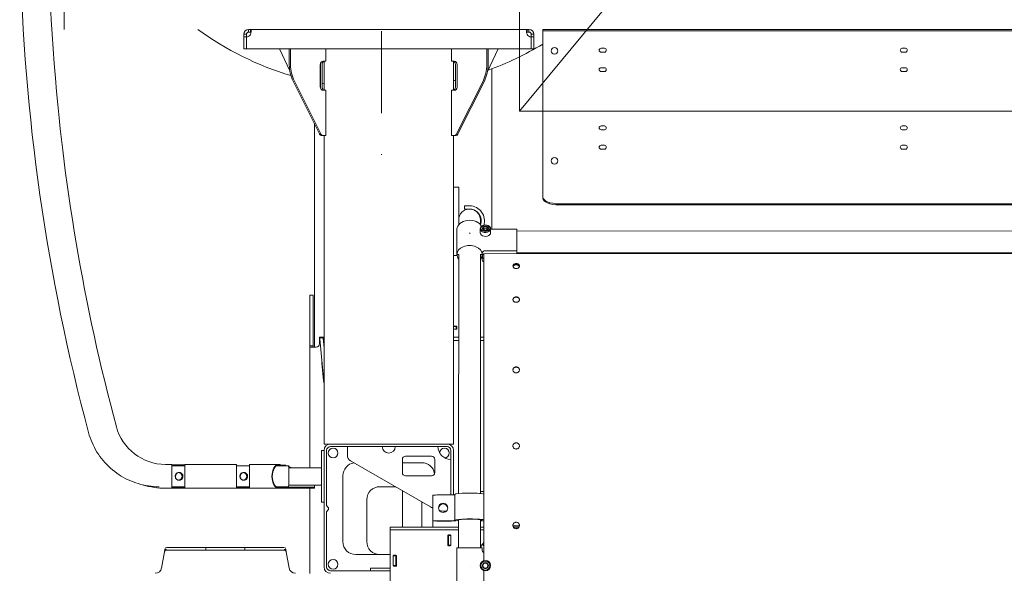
# Model space of a CAD drawing. Header units: millimetres. Extents: x 11681 to 15516, y 25095 to 29743.
# Tile 18 of 96: x 12365 to 12517, y 27916 to 28002. Entities that reach past the tile are written whole.
import ezdxf

# ---------------------------------------------------------------- set-up
doc = ezdxf.new("R2010")
doc.units = ezdxf.units.MM
doc.linetypes.add('DASHDOT', pattern=[25.4, 12.7, -6.35, 0, -6.35])
doc.layers.add('00 - nowa technologia myjni_Nr_pióra__95', color=7, linetype='Continuous', lineweight=20, true_color=0x7c7c7c)
doc.layers.add('Nowe_Drzwi Archicad_Nr_pióra__95', color=7, linetype='Continuous', lineweight=20, true_color=0x7c7c7c)
doc.layers.add('Nowe_Drzwi Archicad', color=7, linetype='Continuous')
doc.layers.add('XREF', color=8, linetype='Continuous', lineweight=9)

# ---------------------------------------------------------------- blocks, each defined once
blk = doc.blocks.new('Drzwi garażowe_ segmentowe[5]_1')
at = {"layer": 'Nowe_Drzwi Archicad_Nr_pióra__95', "color": 8, "linetype": 'Continuous', "lineweight": 20, "true_color": 0x7c7c7c}
for p, q in [((159.88, 2596.65), (159.88, 3006.64)), ((498.88, 3006.64), (159.88, 2596.65)), ((498.88, 2596.65), (159.88, 2596.65))]:
    blk.add_line(p, q, dxfattribs=at)
blk = doc.blocks.new('parter 2025.10.15')
at = {"layer": '00 - nowa technologia myjni_Nr_pióra__95', "color": 8, "linetype": 'DASHDOT', "lineweight": 5}
blk.add_line((138.52, 2711.05), (138.52, 2585.6), dxfattribs=at)
at = {"layer": '00 - nowa technologia myjni_Nr_pióra__95', "color": 8, "linetype": 'Continuous', "lineweight": 5}
for p, q in [((89.52, 2614.28), (89.52, 2610.28)), ((89.52, 2610.28), (89.52, 2609.28)), ((118.3, 2609.28), (118.01, 2609.28)), ((118.01, 2609.28), (118.01, 2608.88)), ((118.3, 2608.88), (118.01, 2608.88)), ((118.3, 2609.28), (161.03, 2609.28)), ((118.3, 2609.28), (118.3, 2608.88)), ((161.33, 2609.28), (161.03, 2609.28)), ((161.03, 2609.28), (161.03, 2608.88)), ((161.33, 2608.88), (161.03, 2608.88)), ((161.33, 2609.28), (161.33, 2608.88)), ((164.47, 2609.28), (163.47, 2609.28)), ((163.47, 2609.28), (163.47, 2609.08)), ((163.47, 2609.08), (163.47, 2608.58)), ((164.47, 2609.08), (163.47, 2609.08)), ((163.47, 2587.72), (163.47, 2608.58)), ((164.47, 2609.28), (320.47, 2609.28)), ((164.47, 2609.08), (320.47, 2609.08)), ((117.27, 2608.54), (117.67, 2608.54)), ((117.27, 2608.54), (117.27, 2608.13)), ((117.27, 2608.13), (117.67, 2608.13)), ((117.27, 2606.28), (117.27, 2608.13)), ((117.67, 2608.54), (117.67, 2608.14)), ((117.67, 2606.28), (117.67, 2608.14)), ((162.07, 2608.54), (161.67, 2608.54)), ((161.67, 2608.13), (161.67, 2608.54)), ((161.67, 2606.28), (161.67, 2608.14)), ((162.07, 2608.13), (161.67, 2608.13)), ((161.67, 2608.13), (161.67, 2606.28)), ((162.07, 2608.13), (162.07, 2608.54)), ((162.07, 2606.28), (162.07, 2608.13)), ((117.27, 2606.28), (117.67, 2606.28)), ((161.67, 2606.28), (117.67, 2606.28)), ((122.78, 2606.28), (124.38, 2602.88)), ((124.3, 2606.28), (124.3, 2603.82)), ((124.5, 2606.28), (124.5, 2603.82)), ((129.96, 2604.38), (129.96, 2606.28)), ((149.35, 2604.38), (149.35, 2606.28)), ((154.81, 2606.28), (154.81, 2603.82)), ((156.56, 2606.28), (154.92, 2602.79)), ((155.01, 2606.28), (155.01, 2603.82)), ((162.07, 2606.28), (161.67, 2606.28)), ((172.47, 2606.38), (172.97, 2606.38)), ((172.47, 2605.78), (172.97, 2605.78)), ((218.97, 2606.38), (219.47, 2606.38)), ((218.97, 2605.78), (219.47, 2605.78)), ((129.53, 2604.38), (129.96, 2604.38)), ((129.67, 2599.88), (129.67, 2604.38)), ((149.79, 2604.38), (149.35, 2604.38)), ((149.67, 2599.88), (149.67, 2604.38)), ((129.09, 2603.88), (129.09, 2600.38)), ((129.1, 2603.88), (129.1, 2600.38)), ((129.38, 2603.88), (129.38, 2600.38)), ((149.96, 2603.88), (149.96, 2600.38)), ((150.22, 2603.88), (150.22, 2600.38)), ((155.57, 2578.4), (155.57, 2603.19)), ((172.47, 2603.38), (172.97, 2603.38)), ((172.47, 2602.78), (172.97, 2602.78)), ((218.97, 2603.38), (219.47, 2603.38)), ((218.97, 2602.78), (219.47, 2602.78)), ((124.88, 2601.32), (128.98, 2593.13)), ((125.08, 2601.32), (129.18, 2593.13)), ((154.23, 2601.32), (150.13, 2593.13)), ((154.43, 2601.32), (150.33, 2593.13)), ((129.53, 2599.88), (129.96, 2599.88)), ((129.96, 2592.88), (129.96, 2599.88)), ((149.35, 2592.88), (149.35, 2599.88)), ((149.79, 2599.88), (149.35, 2599.88)), ((128.17, 2594.75), (128.17, 2560.18)), ((150.79, 2594.04), (150.35, 2593.1)), ((172.47, 2594.38), (172.97, 2594.38)), ((172.47, 2593.78), (172.97, 2593.78)), ((218.97, 2594.38), (219.47, 2594.38)), ((218.97, 2593.78), (219.47, 2593.78)), ((128.96, 2593.16), (128.99, 2593.1)), ((129.28, 2592.88), (129.35, 2592.88)), ((129.55, 2592.88), (129.35, 2592.88)), ((129.55, 2592.88), (129.96, 2592.88)), ((129.67, 2545.18), (129.67, 2592.88)), ((149.76, 2592.88), (149.35, 2592.88)), ((149.67, 2545.18), (149.67, 2592.88)), ((149.96, 2592.88), (149.76, 2592.88)), ((150.05, 2592.88), (149.96, 2592.88)), ((172.47, 2591.38), (172.97, 2591.38)), ((172.47, 2590.78), (172.97, 2590.78)), ((218.97, 2591.38), (219.47, 2591.38)), ((218.97, 2590.78), (219.47, 2590.78)), ((163.47, 2587.72), (163.47, 2587.27)), ((163.47, 2583.38), (163.47, 2587.27)), ((149.67, 2584.91), (150.47, 2584.91)), ((149.67, 2584.91), (149.67, 2574.31)), ((150.47, 2584.91), (150.47, 2579.83)), ((163.47, 2583.2), (163.47, 2583.38)), ((151.35, 2582.01), (152.15, 2582.01)), ((151.35, 2581.51), (151.35, 2582.01)), ((152.14, 2581.51), (151.35, 2581.51)), ((318.97, 2582.33), (165.97, 2582.33)), ((318.97, 2582.15), (165.97, 2582.15)), ((150.47, 2579.09), (150.47, 2579.83)), ((153.84, 2579.09), (153.84, 2579.83)), ((150.2, 2574.5), (150.2, 2578.4)), ((150.2, 2578.4), (150.2, 2574.5)), ((153.8, 2577.85), (153.8, 2578.46)), ((154.14, 2578.53), (154.15, 2578.52)), ((154.15, 2578.53), (154.14, 2578.53)), ((154.37, 2578.46), (154.27, 2578.33)), ((154.37, 2578.81), (154.37, 2578.8)), ((154.38, 2578.81), (154.37, 2578.81)), ((154.37, 2578.46), (154.37, 2578.81)), ((154.83, 2578.46), (154.37, 2578.46)), ((154.37, 2578.25), (154.37, 2578.24)), ((154.37, 2578.24), (154.38, 2578.24)), ((154.83, 2578.81), (154.83, 2578.81)), ((154.84, 2578.8), (154.83, 2578.81)), ((154.83, 2578.46), (154.83, 2578.81)), ((154.94, 2578.33), (154.83, 2578.46)), ((154.83, 2578.24), (154.84, 2578.25)), ((154.83, 2578.24), (154.83, 2578.24)), ((155.07, 2578.53), (155.06, 2578.53)), ((155.06, 2578.52), (155.07, 2578.53)), ((155.4, 2577.85), (155.4, 2578.46)), ((155.4, 2578.4), (159.45, 2578.4)), ((159.45, 2575.06), (159.45, 2578.4)), ((329.1, 2578.09), (159.45, 2578.13)), ((149.67, 2574.31), (150.22, 2574.31)), ((150.2, 2574.5), (150.5, 2574.5)), ((150.2, 2574.5), (150.5, 2574.5)), ((150.46, 2537.51), (150.47, 2574.5)), ((154.1, 2574.5), (153.8, 2574.5)), ((154.1, 2574.5), (153.8, 2574.5)), ((153.83, 2537.52), (153.84, 2574.5)), ((154.1, 2574.5), (154.1, 2574.71)), ((154.1, 2574.5), (154.1, 2574.71)), ((154.1, 2574.5), (154.35, 2574.5)), ((154.1, 2573.66), (154.1, 2573.99)), ((154.14, 2574.47), (154.12, 2574.5)), ((154.14, 2574.47), (154.14, 2573.95)), ((154.35, 2574.58), (154.34, 2527.14)), ((154.35, 2574.63), (154.35, 2574.58)), ((509.35, 2574.55), (154.35, 2574.63)), ((159.45, 2575.06), (154.6, 2575.06)), ((154.6, 2575.06), (159.45, 2575.06)), ((159.45, 2574.63), (159.45, 2575.06)), ((329.1, 2574.72), (159.45, 2574.76)), ((193.77, 2574.75), (193.77, 2574.62)), ((219.57, 2574.61), (219.57, 2574.75)), ((221.57, 2574.75), (221.57, 2574.61)), ((127.47, 2568.18), (127.47, 2567.18)), ((127.97, 2568.18), (127.47, 2568.18)), ((127.97, 2568.18), (127.97, 2567.18)), ((127.47, 2567.18), (127.47, 2560.88)), ((127.97, 2560.88), (127.97, 2567.18)), ((127.97, 2565.01), (127.97, 2566.34)), ((149.67, 2563.43), (150.17, 2563.43)), ((149.97, 2563.33), (149.67, 2563.33)), ((150.07, 2563.33), (149.97, 2563.33)), ((150.07, 2563.33), (150.07, 2562.93)), ((150.07, 2563.33), (150.17, 2563.33)), ((150.17, 2562.93), (150.17, 2563.43)), ((128.97, 2561.68), (128.97, 2561.18)), ((129.07, 2561.68), (128.97, 2561.68)), ((129.53, 2561.61), (129.03, 2561.57)), ((129.03, 2561.57), (129.04, 2561.45)), ((129.04, 2561.45), (129.38, 2557.56)), ((129.47, 2561.68), (129.07, 2561.68)), ((129.47, 2561.68), (129.57, 2561.68)), ((129.53, 2561.61), (129.54, 2561.49)), ((129.54, 2561.49), (129.67, 2560.04)), ((129.57, 2561.68), (129.57, 2561.18)), ((129.67, 2561.68), (129.57, 2561.68)), ((150.17, 2562.93), (149.67, 2562.93)), ((149.97, 2562.93), (149.67, 2562.93)), ((149.67, 2561.68), (149.77, 2561.68)), ((150.46, 2561.68), (149.77, 2561.68)), ((154.35, 2561.68), (153.83, 2561.68)), ((127.47, 2560.88), (127.47, 2560.38)), ((127.47, 2560.38), (127.47, 2560.18)), ((127.97, 2560.38), (127.47, 2560.38)), ((128.41, 2560.18), (127.47, 2560.18)), ((127.47, 2560.18), (127.47, 2541.52)), ((127.97, 2560.88), (127.97, 2560.38)), ((127.97, 2560.38), (127.97, 2560.18)), ((128.41, 2560.18), (128.47, 2560.18)), ((129.07, 2561.18), (128.97, 2561.18)), ((128.97, 2561.18), (128.97, 2560.74)), ((128.97, 2560.68), (128.97, 2560.74)), ((129.67, 2561.18), (129.57, 2561.18)), ((149.77, 2561.18), (149.67, 2561.18)), ((150.46, 2561.18), (149.77, 2561.18)), ((154.35, 2561.18), (153.83, 2561.18)), ((129.56, 2554.99), (129.32, 2557.68)), ((129.38, 2557.56), (129.67, 2554.33)), ((129.67, 2554.33), (129.67, 2554.3)), ((129.67, 2545.18), (130.67, 2545.18)), ((130.47, 2545.18), (130.47, 2545.16)), ((148.67, 2545.18), (130.67, 2545.18)), ((148.67, 2544.78), (130.67, 2544.78)), ((138.67, 2544.78), (133.27, 2544.78)), ((133.27, 2544.78), (133.27, 2543.44)), ((147.27, 2544.78), (140.67, 2544.78)), ((148.67, 2545.18), (149.67, 2545.18)), ((158.85, 2544.88), (158.85, 2544.88)), ((129.27, 2544.18), (129.27, 2543.18)), ((129.67, 2544.18), (129.27, 2544.18)), ((129.27, 2543.18), (129.27, 2537.18)), ((129.67, 2526.18), (129.67, 2544.18)), ((130.07, 2535.68), (130.07, 2544.18)), ((142.27, 2543.28), (146.27, 2543.28)), ((149.27, 2544.18), (149.27, 2537.3)), ((149.67, 2544.18), (149.67, 2537.31)), ((105.17, 2542.03), (106.17, 2542.03)), ((106.17, 2538.33), (106.17, 2542.03)), ((108.17, 2541.96), (106.17, 2541.96)), ((106.17, 2541.85), (106.17, 2541.93)), ((108.17, 2541.85), (106.17, 2541.85)), ((108.17, 2541.78), (106.17, 2541.78)), ((108.17, 2542.03), (108.17, 2538.33)), ((108.17, 2542.03), (116.17, 2542.03)), ((116.17, 2538.33), (116.17, 2542.03)), ((116.17, 2541.85), (116.17, 2541.93)), ((118.17, 2541.78), (116.17, 2541.78)), ((118.17, 2542.03), (118.17, 2538.33)), ((118.17, 2542.03), (122.68, 2542.03)), ((124.18, 2541.78), (122.27, 2541.78)), ((123.12, 2541.78), (122.97, 2541.85)), ((123.32, 2541.78), (122.99, 2541.95)), ((123.03, 2541.93), (123.55, 2541.93)), ((124.05, 2541.78), (123.77, 2541.88)), ((124.23, 2541.78), (124.18, 2541.78)), ((124.71, 2541.52), (124.25, 2541.7)), ((133.77, 2542.57), (146.11, 2535.45)), ((141.77, 2540.78), (141.77, 2542.78)), ((141.77, 2542.28), (144.77, 2542.28)), ((146.77, 2542.78), (146.77, 2540.78)), ((129.27, 2541.52), (124.22, 2541.52)), ((132.57, 2530.08), (132.57, 2540.28)), ((146.27, 2540.28), (142.27, 2540.28)), ((107.26, 2539.58), (107.27, 2539.58)), ((117.25, 2539.58), (117.26, 2539.58)), ((129.27, 2538.83), (124.22, 2538.83)), ((128.17, 2538.65), (128.17, 2538.83)), ((129.27, 2538.83), (128.17, 2538.83)), ((129.27, 2538.83), (128.17, 2538.83)), ((128.17, 2538.65), (128.17, 2538.53)), ((106.17, 2538.33), (105.17, 2538.33)), ((108.17, 2538.58), (106.17, 2538.58)), ((106.17, 2538.53), (108.17, 2538.53)), ((108.17, 2538.43), (106.17, 2538.43)), ((108.17, 2538.33), (106.17, 2538.33)), ((116.17, 2538.33), (108.17, 2538.33)), ((118.17, 2538.58), (116.17, 2538.58)), ((116.17, 2538.53), (118.17, 2538.53)), ((118.17, 2538.43), (116.17, 2538.43)), ((118.17, 2538.33), (116.17, 2538.33)), ((122.68, 2538.33), (118.17, 2538.33)), ((124.18, 2538.58), (122.27, 2538.58)), ((122.35, 2538.53), (128.17, 2538.53)), ((128.17, 2538.43), (122.68, 2538.43)), ((128.17, 2538.33), (122.68, 2538.33)), ((127.47, 2538.33), (127.47, 2525.17)), ((127.82, 2538.53), (127.82, 2538.43)), ((128.17, 2538.33), (128.17, 2538.43)), ((129.27, 2537.18), (129.27, 2536.18)), ((140.69, 2538.58), (138.27, 2538.58)), ((141.77, 2537.95), (141.77, 2532.33)), ((146.47, 2533.29), (146.47, 2537.27)), ((149.37, 2537.3), (147.07, 2537.3)), ((149.87, 2533.39), (149.87, 2537.38)), ((153.83, 2537.83), (154.34, 2537.83)), ((129.67, 2536.18), (129.27, 2536.18)), ((130.07, 2535.68), (130.27, 2535.43)), ((136.27, 2536.58), (136.27, 2530.08)), ((144.77, 2536.22), (144.77, 2532.33)), ((130.07, 2534.68), (130.27, 2534.93)), ((130.07, 2526.18), (130.07, 2534.68)), ((146.47, 2532.33), (146.47, 2533.29)), ((146.47, 2533.29), (146.85, 2533.26)), ((149.37, 2533.31), (147.07, 2533.31)), ((147.07, 2533.27), (149.37, 2533.27)), ((149.87, 2533.39), (149.87, 2533.36)), ((150.37, 2533.36), (150.37, 2533.39)), ((150.46, 2529.13), (150.46, 2533.44)), ((153.83, 2529.13), (153.83, 2533.45)), ((153.97, 2533.39), (153.97, 2533.32)), ((153.97, 2533.32), (154.34, 2533.32)), ((158.84, 2532.58), (158.84, 2532.58)), ((158.85, 2532.53), (158.92, 2532.53)), ((158.85, 2532.53), (158.92, 2532.53)), ((158.92, 2532.53), (158.92, 2532.33)), ((158.92, 2532.53), (159.84, 2532.53)), ((158.92, 2532.53), (158.92, 2532.33)), ((158.92, 2532.53), (159.84, 2532.53)), ((141.37, 2532.33), (139.87, 2532.33)), ((139.87, 2532.33), (139.87, 2531.93)), ((141.37, 2532.33), (139.87, 2532.33)), ((139.87, 2532.33), (139.87, 2531.93)), ((139.87, 2531.93), (139.87, 2531.59)), ((141.37, 2531.93), (139.87, 2531.93)), ((139.87, 2531.93), (139.87, 2531.59)), ((141.37, 2531.93), (139.87, 2531.93)), ((139.87, 2523.27), (139.87, 2531.59)), ((139.87, 2523.27), (139.87, 2531.59)), ((150.46, 2532.33), (141.37, 2532.33)), ((150.46, 2532.33), (141.37, 2532.33)), ((150.46, 2531.93), (141.37, 2531.93)), ((150.46, 2531.93), (141.37, 2531.93)), ((146.47, 2532.33), (150.46, 2532.33)), ((148.77, 2531.03), (148.77, 2529.53)), ((148.77, 2531.03), (148.77, 2529.53)), ((148.87, 2531.13), (149.17, 2531.13)), ((148.87, 2531.03), (148.87, 2531.13)), ((148.87, 2531.13), (149.17, 2531.13)), ((148.87, 2531.03), (148.87, 2531.13)), ((148.87, 2530.93), (148.87, 2531.03)), ((149.27, 2531.03), (148.87, 2531.03)), ((148.87, 2530.93), (148.87, 2531.03)), ((149.27, 2531.03), (148.87, 2531.03)), ((149.27, 2529.53), (149.27, 2531.03)), ((149.27, 2529.53), (149.27, 2531.03)), ((154.34, 2532.33), (153.83, 2532.33)), ((153.83, 2532.33), (154.34, 2532.33)), ((154.34, 2532.33), (153.83, 2532.33)), ((154.34, 2531.93), (153.83, 2531.93)), ((154.34, 2531.93), (153.83, 2531.93)), ((159.77, 2532.33), (158.91, 2532.33)), ((159.77, 2532.33), (158.91, 2532.33)), ((148.87, 2530.93), (148.87, 2529.63)), ((148.87, 2530.93), (148.87, 2529.63)), ((148.87, 2529.53), (148.87, 2529.63)), ((148.87, 2529.53), (148.87, 2529.63)), ((148.87, 2529.53), (148.87, 2529.43)), ((149.27, 2529.53), (148.87, 2529.53)), ((148.87, 2529.53), (148.87, 2529.43)), ((149.27, 2529.53), (148.87, 2529.53)), ((149.27, 2529.63), (149.27, 2530.93)), ((149.27, 2529.63), (149.27, 2530.93)), ((149.27, 2529.53), (149.27, 2529.63)), ((105.01, 2528.53), (104.56, 2526)), ((105.08, 2528.93), (105.01, 2528.53)), ((105.34, 2528.78), (105.31, 2528.78)), ((105.58, 2528.78), (105.34, 2528.78)), ((111.52, 2529.18), (105.38, 2529.18)), ((106.05, 2528.78), (105.58, 2528.78)), ((106.83, 2528.78), (106.05, 2528.78)), ((109.03, 2528.78), (106.83, 2528.78)), ((109.09, 2528.78), (109.03, 2528.78)), ((111.2, 2528.78), (109.09, 2528.78)), ((111.22, 2528.78), (111.2, 2528.78)), ((115.85, 2528.78), (111.22, 2528.78)), ((111.42, 2529.08), (111.42, 2528.88)), ((111.52, 2529.18), (112.04, 2529.18)), ((112.04, 2529.18), (112.11, 2529.18)), ((112.11, 2529.18), (113.42, 2529.18)), ((115.42, 2529.18), (113.42, 2529.18)), ((115.42, 2529.18), (116.73, 2529.18)), ((118.55, 2528.78), (115.85, 2528.78)), ((116.73, 2529.18), (116.8, 2529.18)), ((116.8, 2529.18), (117.32, 2529.18)), ((123.46, 2529.18), (117.32, 2529.18)), ((117.42, 2529.08), (117.42, 2528.88)), ((117.42, 2528.88), (117.42, 2529.08)), ((118.99, 2528.78), (118.55, 2528.78)), ((119.01, 2528.78), (118.99, 2528.78)), ((121.22, 2528.78), (119.01, 2528.78)), ((121.23, 2528.78), (121.22, 2528.78)), ((121.24, 2528.78), (121.23, 2528.78)), ((122.33, 2528.78), (121.24, 2528.78)), ((122.54, 2528.78), (122.33, 2528.78)), ((123.05, 2528.78), (122.54, 2528.78)), ((123.06, 2528.78), (123.05, 2528.78)), ((123.38, 2528.78), (123.06, 2528.78)), ((123.38, 2528.78), (123.38, 2528.78)), ((123.38, 2528.78), (123.38, 2528.78)), ((123.51, 2528.78), (123.38, 2528.78)), ((123.53, 2528.78), (123.51, 2528.78)), ((123.83, 2528.53), (123.76, 2528.93)), ((123.83, 2528.53), (124.27, 2526)), ((139.87, 2528.08), (134.57, 2528.08)), ((140.47, 2527.98), (140.77, 2527.98)), ((140.47, 2527.98), (140.77, 2527.98)), ((140.77, 2527.88), (140.77, 2527.98)), ((140.77, 2527.88), (140.77, 2527.98)), ((149.17, 2529.43), (148.87, 2529.43)), ((149.17, 2529.43), (148.87, 2529.43)), ((150.19, 2523.63), (150.19, 2529.13)), ((154.09, 2529.13), (150.19, 2529.13)), ((150.19, 2529.13), (150.19, 2523.63)), ((154.09, 2529.13), (154.09, 2528.83)), ((154.09, 2529.13), (154.09, 2528.83)), ((140.37, 2527.88), (140.37, 2526.38)), ((140.37, 2527.88), (140.77, 2527.88)), ((140.37, 2527.88), (140.37, 2526.38)), ((140.37, 2527.88), (140.37, 2527.78)), ((140.37, 2527.88), (140.77, 2527.88)), ((140.37, 2527.78), (140.37, 2526.48)), ((140.37, 2527.78), (140.37, 2526.48)), ((140.37, 2526.48), (140.37, 2526.38)), ((140.77, 2527.88), (140.77, 2527.78)), ((140.77, 2527.88), (140.77, 2527.78)), ((140.77, 2526.48), (140.77, 2527.78)), ((140.77, 2526.48), (140.77, 2527.78)), ((140.77, 2526.48), (140.77, 2526.38)), ((140.77, 2526.48), (140.77, 2526.38)), ((140.87, 2526.38), (140.87, 2527.88)), ((140.87, 2526.38), (140.87, 2527.88)), ((154.24, 2526.57), (154.13, 2526.38)), ((154.24, 2526.57), (154.36, 2526.77)), ((154.36, 2526.78), (154.36, 2526.77)), ((154.37, 2526.78), (154.36, 2526.78)), ((154.37, 2526.78), (154.81, 2526.78)), ((154.82, 2526.78), (154.81, 2526.78)), ((154.83, 2526.77), (154.82, 2526.78)), ((154.83, 2526.77), (155.05, 2526.38)), ((130.67, 2525.58), (139.87, 2525.58)), ((136.87, 2525.58), (136.87, 2525.98)), ((136.87, 2525.98), (139.37, 2525.98)), ((136.87, 2525.58), (136.87, 2525.98)), ((136.87, 2525.98), (139.37, 2525.98)), ((136.87, 2525.58), (139.37, 2525.58)), ((136.87, 2525.58), (139.37, 2525.58)), ((139.37, 2525.98), (139.87, 2525.98)), ((139.37, 2525.98), (139.87, 2525.98)), ((139.37, 2525.58), (139.87, 2525.58)), ((139.37, 2525.58), (139.87, 2525.58)), ((140.37, 2526.38), (140.77, 2526.38)), ((140.37, 2526.38), (140.77, 2526.38)), ((140.77, 2526.28), (140.47, 2526.28)), ((140.77, 2526.28), (140.47, 2526.28)), ((140.77, 2526.38), (140.77, 2526.28)), ((140.77, 2526.38), (140.77, 2526.28)), ((152.22, 2526.28), (152.23, 2526.3)), ((154.13, 2526.38), (154.13, 2526.37)), ((154.13, 2526.38), (154.13, 2526.38)), ((154.36, 2525.98), (154.13, 2526.37)), ((154.34, 2525.62), (154.33, 2453.69)), ((154.36, 2525.98), (154.37, 2525.98)), ((154.36, 2525.98), (154.36, 2525.98)), ((154.81, 2525.97), (154.37, 2525.98)), ((154.81, 2525.97), (154.82, 2525.97)), ((154.82, 2525.97), (154.83, 2525.98)), ((154.94, 2526.18), (154.83, 2525.98)), ((154.94, 2526.18), (155.05, 2526.37)), ((155.05, 2526.38), (155.05, 2526.38)), ((155.05, 2526.37), (155.05, 2526.38))]:
    blk.add_line(p, q, dxfattribs=at)
for points in [[(87.41, 2613.05), (87.53, 2610.79), (87.67, 2608.54), (87.82, 2606.29), (87.98, 2604.03), (88.16, 2601.78), (88.34, 2599.72), (88.53, 2597.67), (88.74, 2595.61), (88.92, 2593.94), (89.11, 2592.27), (89.3, 2590.6), (89.52, 2588.84), (89.75, 2587.08), (89.99, 2585.33), (90.25, 2583.52), (90.52, 2581.71), (90.79, 2579.9), (91.08, 2578.1), (91.38, 2576.3), (91.69, 2574.51), (92.01, 2572.72), (92.34, 2570.93), (92.68, 2569.14), (93.03, 2567.35), (93.39, 2565.56), (93.77, 2563.78), (94.15, 2562), (94.54, 2560.22), (94.94, 2558.45), (95.36, 2556.67), (95.78, 2554.9), (96.22, 2553.13), (96.66, 2551.37), (97.12, 2549.6), (97.59, 2547.84)], [(118.41, 2609.06), (118.4, 2609.15), (118.4, 2609.18), (118.39, 2609.21), (118.37, 2609.24), (118.36, 2609.26), (118.33, 2609.27), (118.3, 2609.28)], [(118.3, 2608.54), (118.35, 2608.66), (118.38, 2608.78), (118.4, 2608.9), (118.41, 2609.02), (118.41, 2609.06)], [(118.39, 2608.84), (118.37, 2608.86), (118.36, 2608.87), (118.33, 2608.87), (118.3, 2608.88)], [(161.03, 2609.28), (161, 2609.27), (160.98, 2609.25), (160.96, 2609.23), (160.95, 2609.2), (160.94, 2609.17), (160.93, 2609.12), (160.93, 2609.06)], [(160.93, 2609.06), (160.93, 2609), (160.94, 2608.93), (160.96, 2608.79), (160.99, 2608.65), (161.03, 2608.54)], [(161.03, 2608.88), (161, 2608.87), (160.98, 2608.87), (160.96, 2608.86), (160.95, 2608.84)], [(154.25, 2578.62), (154.21, 2578.58), (154.17, 2578.55), (154.15, 2578.53)], [(154.37, 2578.25), (154.33, 2578.28), (154.29, 2578.31), (154.25, 2578.36), (154.2, 2578.42), (154.15, 2578.52)], [(154.25, 2578.62), (154.29, 2578.68), (154.34, 2578.75), (154.37, 2578.8)], [(154.38, 2578.81), (154.46, 2578.79), (154.54, 2578.77), (154.62, 2578.77), (154.71, 2578.78), (154.76, 2578.79), (154.83, 2578.81)], [(154.83, 2578.24), (154.74, 2578.22), (154.67, 2578.21), (154.58, 2578.2), (154.5, 2578.21), (154.44, 2578.22), (154.38, 2578.24)], [(154.84, 2578.8), (154.88, 2578.73), (154.92, 2578.67), (154.96, 2578.62), (155, 2578.57), (155.03, 2578.55), (155.06, 2578.53)], [(154.95, 2578.35), (154.91, 2578.31), (154.87, 2578.27), (154.84, 2578.25)], [(154.95, 2578.35), (154.99, 2578.4), (155.06, 2578.52)], [(154.1, 2574.71), (154.11, 2574.77), (154.13, 2574.82), (154.16, 2574.87), (154.2, 2574.92), (154.25, 2574.96), (154.31, 2575), (154.38, 2575.03), (154.44, 2575.05), (154.52, 2575.06), (154.6, 2575.06)], [(154.1, 2574.71), (154.11, 2574.77), (154.13, 2574.82), (154.16, 2574.87), (154.2, 2574.92), (154.25, 2574.96), (154.31, 2575), (154.38, 2575.03), (154.44, 2575.05), (154.52, 2575.06), (154.6, 2575.06)], [(158.85, 2572.7), (158.86, 2572.76), (158.88, 2572.82), (158.91, 2572.88), (158.95, 2572.93), (159, 2572.97), (159.06, 2573.01), (159.13, 2573.04), (159.2, 2573.07), (159.27, 2573.08), (159.35, 2573.08)], [(158.85, 2572.68), (158.86, 2572.73), (158.87, 2572.78), (158.9, 2572.83), (158.92, 2572.86), (158.94, 2572.89), (158.97, 2572.92), (159.01, 2572.95), (159.06, 2572.98), (159.13, 2573.01), (159.2, 2573.03), (159.28, 2573.05), (159.35, 2573.05)], [(159.35, 2572.31), (159.25, 2572.32), (159.16, 2572.34), (159.12, 2572.36), (159.07, 2572.38), (159.03, 2572.4), (159, 2572.43), (158.95, 2572.47), (158.91, 2572.53), (158.88, 2572.58), (158.86, 2572.64), (158.85, 2572.7)], [(159.35, 2572.94), (159.28, 2572.94), (159.21, 2572.93), (159.15, 2572.91), (159.07, 2572.88), (159, 2572.84), (158.95, 2572.79), (158.9, 2572.73), (158.88, 2572.68), (158.86, 2572.63)], [(159.35, 2572.91), (159.28, 2572.9), (159.22, 2572.89), (159.15, 2572.88), (159.08, 2572.85), (159.01, 2572.81), (158.96, 2572.76), (158.91, 2572.71), (158.88, 2572.66), (158.86, 2572.62)], [(159.85, 2572.7), (159.85, 2572.76), (159.83, 2572.82), (159.8, 2572.88), (159.76, 2572.93), (159.71, 2572.97), (159.65, 2573.01), (159.58, 2573.04), (159.51, 2573.07), (159.43, 2573.08), (159.35, 2573.08)], [(159.85, 2572.68), (159.84, 2572.74), (159.82, 2572.8), (159.8, 2572.83), (159.78, 2572.87), (159.75, 2572.9), (159.72, 2572.93), (159.65, 2572.97), (159.57, 2573.01), (159.5, 2573.03), (159.43, 2573.05), (159.35, 2573.05)], [(159.35, 2572.94), (159.4, 2572.94), (159.46, 2572.93), (159.51, 2572.92), (159.55, 2572.91), (159.62, 2572.89), (159.67, 2572.85), (159.72, 2572.82), (159.77, 2572.78), (159.8, 2572.73), (159.83, 2572.68), (159.84, 2572.63)], [(159.35, 2572.91), (159.45, 2572.9), (159.55, 2572.88), (159.59, 2572.86), (159.64, 2572.84), (159.68, 2572.82), (159.72, 2572.79), (159.76, 2572.75), (159.79, 2572.71), (159.82, 2572.66), (159.84, 2572.62)], [(159.35, 2572.31), (159.43, 2572.32), (159.52, 2572.34), (159.61, 2572.37), (159.65, 2572.39), (159.69, 2572.42), (159.73, 2572.44), (159.76, 2572.47), (159.8, 2572.53), (159.83, 2572.58), (159.85, 2572.64), (159.85, 2572.7)], [(158.85, 2567.51), (158.86, 2567.58), (158.88, 2567.64), (158.91, 2567.7), (158.95, 2567.75), (159, 2567.8), (159.06, 2567.84), (159.12, 2567.88), (159.2, 2567.9), (159.27, 2567.92), (159.35, 2567.92)], [(158.85, 2567.5), (158.86, 2567.56), (158.88, 2567.62), (158.91, 2567.68), (158.95, 2567.73), (159, 2567.78), (159.06, 2567.82), (159.13, 2567.85), (159.2, 2567.87), (159.27, 2567.89), (159.35, 2567.89)], [(159.35, 2567.1), (159.3, 2567.1), (159.25, 2567.11), (159.21, 2567.12), (159.16, 2567.13), (159.1, 2567.15), (159.05, 2567.18), (159, 2567.22), (158.95, 2567.27), (158.9, 2567.32), (158.87, 2567.39), (158.86, 2567.45), (158.85, 2567.51)], [(159.85, 2567.51), (159.84, 2567.58), (159.83, 2567.64), (159.8, 2567.7), (159.75, 2567.75), (159.7, 2567.8), (159.64, 2567.84), (159.58, 2567.88), (159.51, 2567.9), (159.43, 2567.92), (159.35, 2567.92)], [(159.85, 2567.5), (159.84, 2567.56), (159.82, 2567.62), (159.8, 2567.67), (159.76, 2567.71), (159.72, 2567.76), (159.69, 2567.78), (159.65, 2567.81), (159.57, 2567.85), (159.5, 2567.87), (159.43, 2567.89), (159.35, 2567.89)], [(159.35, 2567.1), (159.43, 2567.1), (159.48, 2567.11), (159.52, 2567.12), (159.57, 2567.14), (159.61, 2567.16), (159.67, 2567.19), (159.71, 2567.23), (159.76, 2567.27), (159.8, 2567.32), (159.83, 2567.38), (159.85, 2567.45), (159.85, 2567.51)], [(158.85, 2556.64), (158.85, 2556.72), (158.87, 2556.79), (158.9, 2556.85), (158.94, 2556.91), (159, 2556.97), (159.06, 2557.01), (159.12, 2557.05), (159.19, 2557.08), (159.27, 2557.09), (159.35, 2557.1)], [(158.85, 2556.63), (158.86, 2556.7), (158.88, 2556.77), (158.91, 2556.84), (158.95, 2556.9), (159, 2556.95), (159.06, 2556.99), (159.13, 2557.03), (159.2, 2557.06), (159.27, 2557.07), (159.35, 2557.08)], [(159.85, 2556.64), (159.84, 2556.72), (159.82, 2556.79), (159.79, 2556.85), (159.75, 2556.91), (159.7, 2556.97), (159.64, 2557.01), (159.57, 2557.05), (159.5, 2557.08), (159.43, 2557.09), (159.35, 2557.1)], [(159.85, 2556.63), (159.84, 2556.7), (159.82, 2556.77), (159.79, 2556.84), (159.75, 2556.9), (159.7, 2556.95), (159.64, 2556.99), (159.57, 2557.03), (159.5, 2557.06), (159.43, 2557.07), (159.35, 2557.08)], [(159.35, 2556.19), (159.27, 2556.19), (159.19, 2556.21), (159.12, 2556.24), (159.05, 2556.28), (158.99, 2556.32), (158.94, 2556.38), (158.9, 2556.44), (158.87, 2556.51), (158.85, 2556.58), (158.85, 2556.64)], [(159.35, 2556.19), (159.43, 2556.19), (159.5, 2556.21), (159.58, 2556.24), (159.64, 2556.28), (159.7, 2556.32), (159.75, 2556.38), (159.79, 2556.44), (159.82, 2556.51), (159.84, 2556.58), (159.85, 2556.64)], [(93.3, 2546.95), (93.41, 2546.56), (93.54, 2546.17), (93.68, 2545.78), (93.84, 2545.4), (94.01, 2545.03), (94.19, 2544.66), (94.38, 2544.3), (94.59, 2543.94), (94.82, 2543.6), (95.05, 2543.26), (95.3, 2542.93), (95.55, 2542.61), (95.82, 2542.3), (96.1, 2542), (96.4, 2541.71), (96.7, 2541.43), (97.01, 2541.17), (97.33, 2540.91), (97.66, 2540.67), (98, 2540.43), (98.35, 2540.22), (98.7, 2540.01), (99.06, 2539.82), (99.43, 2539.63), (99.81, 2539.47), (100.19, 2539.31), (100.57, 2539.18), (100.96, 2539.05), (101.36, 2538.94), (101.76, 2538.84), (102.16, 2538.76), (102.57, 2538.7), (102.97, 2538.64), (103.38, 2538.61), (103.79, 2538.58), (104.2, 2538.58)], [(158.85, 2544.88), (158.85, 2544.96), (158.87, 2545.03), (158.9, 2545.1), (158.94, 2545.17), (158.99, 2545.23), (159.05, 2545.28), (159.12, 2545.32), (159.19, 2545.34), (159.27, 2545.36), (159.35, 2545.37)], [(158.85, 2544.88), (158.85, 2544.95), (158.87, 2545.03), (158.9, 2545.1), (158.94, 2545.16), (159, 2545.22), (159.06, 2545.26), (159.12, 2545.3), (159.19, 2545.33), (159.27, 2545.35), (159.35, 2545.35)], [(159.35, 2544.4), (159.27, 2544.41), (159.19, 2544.42), (159.12, 2544.45), (159.05, 2544.49), (158.99, 2544.54), (158.94, 2544.6), (158.9, 2544.67), (158.87, 2544.74), (158.85, 2544.81), (158.85, 2544.88)], [(159.85, 2544.88), (159.84, 2544.96), (159.82, 2545.03), (159.79, 2545.1), (159.75, 2545.17), (159.7, 2545.23), (159.64, 2545.28), (159.57, 2545.32), (159.5, 2545.34), (159.42, 2545.36), (159.35, 2545.37)], [(159.85, 2544.88), (159.84, 2544.95), (159.82, 2545.03), (159.79, 2545.1), (159.75, 2545.16), (159.7, 2545.22), (159.64, 2545.26), (159.57, 2545.3), (159.5, 2545.33), (159.42, 2545.35), (159.35, 2545.35)], [(159.35, 2544.4), (159.42, 2544.41), (159.5, 2544.42), (159.57, 2544.45), (159.64, 2544.49), (159.7, 2544.54), (159.75, 2544.6), (159.79, 2544.67), (159.82, 2544.74), (159.84, 2544.81), (159.85, 2544.88)], [(107.27, 2539.58), (107.18, 2539.58), (107.09, 2539.6), (107.01, 2539.64), (106.93, 2539.68), (106.87, 2539.73), (106.81, 2539.79), (106.76, 2539.85), (106.73, 2539.92), (106.7, 2540), (106.68, 2540.08), (106.67, 2540.16), (106.67, 2540.24), (106.69, 2540.32), (106.71, 2540.39), (106.75, 2540.47), (106.79, 2540.53), (106.84, 2540.6), (106.9, 2540.65), (106.96, 2540.69), (107.03, 2540.73), (107.11, 2540.75), (107.19, 2540.77), (107.27, 2540.78)], [(107.29, 2540.77), (107.19, 2540.76), (107.1, 2540.74), (107.02, 2540.7), (106.95, 2540.65), (106.88, 2540.58), (106.82, 2540.51), (106.78, 2540.44), (106.75, 2540.36), (106.73, 2540.29), (106.72, 2540.2), (106.72, 2540.12), (106.74, 2540.04), (106.76, 2539.97), (106.79, 2539.89), (106.83, 2539.82), (106.88, 2539.76), (106.94, 2539.71), (107.01, 2539.66), (107.08, 2539.63), (107.14, 2539.6), (107.21, 2539.58), (107.29, 2539.58)], [(107.23, 2540.77), (107.31, 2540.75), (107.38, 2540.73), (107.45, 2540.69), (107.52, 2540.64), (107.58, 2540.59), (107.63, 2540.53), (107.67, 2540.46), (107.7, 2540.39), (107.72, 2540.31), (107.74, 2540.23), (107.74, 2540.15), (107.73, 2540.07), (107.71, 2539.99), (107.68, 2539.91), (107.64, 2539.84), (107.59, 2539.78), (107.54, 2539.72), (107.47, 2539.68), (107.41, 2539.64), (107.33, 2539.61), (107.28, 2539.59), (107.23, 2539.58)], [(107.23, 2540.77), (107.31, 2540.75), (107.4, 2540.72), (107.47, 2540.67), (107.54, 2540.61), (107.6, 2540.56), (107.64, 2540.49), (107.68, 2540.42), (107.71, 2540.34), (107.72, 2540.26), (107.73, 2540.18), (107.73, 2540.1), (107.71, 2540.02), (107.69, 2539.95), (107.65, 2539.88), (107.61, 2539.81), (107.55, 2539.75), (107.49, 2539.7), (107.43, 2539.65), (107.36, 2539.62), (107.3, 2539.6), (107.23, 2539.58)], [(107.26, 2540.78), (107.34, 2540.77), (107.42, 2540.75), (107.5, 2540.73), (107.57, 2540.69), (107.63, 2540.64), (107.69, 2540.59), (107.75, 2540.53), (107.79, 2540.46), (107.82, 2540.39), (107.85, 2540.31), (107.86, 2540.23), (107.86, 2540.14), (107.85, 2540.05), (107.82, 2539.96), (107.79, 2539.89), (107.74, 2539.82), (107.69, 2539.76), (107.63, 2539.7), (107.56, 2539.66), (107.49, 2539.62), (107.41, 2539.6), (107.33, 2539.58), (107.26, 2539.58)], [(107.26, 2539.58), (107.34, 2539.59), (107.42, 2539.61), (107.49, 2539.65), (107.56, 2539.69), (107.63, 2539.75), (107.68, 2539.81), (107.73, 2539.89), (107.77, 2539.97), (107.79, 2540.05), (107.8, 2540.13), (107.8, 2540.21), (107.79, 2540.29), (107.77, 2540.37), (107.74, 2540.44), (107.7, 2540.51), (107.65, 2540.58), (107.6, 2540.63), (107.53, 2540.68), (107.46, 2540.72), (107.39, 2540.75), (107.33, 2540.76), (107.26, 2540.77)], [(107.27, 2540.78), (107.35, 2540.77), (107.42, 2540.75), (107.5, 2540.73), (107.57, 2540.69), (107.64, 2540.65), (107.7, 2540.59), (107.75, 2540.53), (107.8, 2540.46), (107.83, 2540.39), (107.85, 2540.32), (107.87, 2540.24), (107.87, 2540.16), (107.86, 2540.08), (107.84, 2540), (107.81, 2539.92), (107.78, 2539.85), (107.72, 2539.78), (107.66, 2539.72), (107.58, 2539.67), (107.5, 2539.62), (107.43, 2539.6), (107.35, 2539.58), (107.27, 2539.58)], [(107.27, 2539.58), (107.35, 2539.59), (107.43, 2539.61), (107.5, 2539.64), (107.56, 2539.68), (107.63, 2539.74), (107.69, 2539.81), (107.74, 2539.88), (107.78, 2539.96), (107.8, 2540.04), (107.81, 2540.12), (107.81, 2540.2), (107.81, 2540.28), (107.79, 2540.36), (107.76, 2540.44), (107.72, 2540.51), (107.67, 2540.57), (107.63, 2540.62), (107.58, 2540.66), (107.52, 2540.7)], [(117.26, 2539.58), (117.17, 2539.58), (117.08, 2539.6), (117, 2539.64), (116.92, 2539.68), (116.86, 2539.73), (116.8, 2539.79), (116.75, 2539.85), (116.72, 2539.92), (116.69, 2540), (116.67, 2540.08), (116.66, 2540.16), (116.66, 2540.24), (116.68, 2540.32), (116.7, 2540.39), (116.74, 2540.47), (116.78, 2540.53), (116.83, 2540.6), (116.89, 2540.65), (116.96, 2540.69), (117.03, 2540.73), (117.1, 2540.75), (117.18, 2540.77), (117.26, 2540.78)], [(116.88, 2539.75), (116.83, 2539.82), (116.79, 2539.88), (116.75, 2539.96), (116.73, 2540.03), (116.72, 2540.11), (116.71, 2540.19), (116.72, 2540.27), (116.74, 2540.35), (116.77, 2540.43), (116.81, 2540.5), (116.85, 2540.56), (116.91, 2540.62), (116.97, 2540.67), (117.04, 2540.71), (117.11, 2540.74), (117.16, 2540.76), (117.22, 2540.77)], [(117.28, 2540.77), (117.18, 2540.76), (117.1, 2540.74), (117.01, 2540.7), (116.94, 2540.65), (116.87, 2540.58), (116.81, 2540.51), (116.77, 2540.44), (116.74, 2540.36), (116.72, 2540.29), (116.71, 2540.2), (116.72, 2540.12), (116.73, 2540.04), (116.75, 2539.97), (116.78, 2539.89), (116.82, 2539.82), (116.87, 2539.76), (116.93, 2539.71), (117, 2539.66), (117.07, 2539.63), (117.14, 2539.6), (117.2, 2539.58), (117.28, 2539.58)], [(117.22, 2540.77), (117.3, 2540.75), (117.37, 2540.73), (117.44, 2540.69), (117.51, 2540.64), (117.57, 2540.59), (117.62, 2540.53), (117.66, 2540.46), (117.69, 2540.39), (117.71, 2540.31), (117.73, 2540.23), (117.73, 2540.15), (117.72, 2540.07), (117.7, 2539.99), (117.67, 2539.91), (117.63, 2539.84), (117.58, 2539.78), (117.53, 2539.72), (117.47, 2539.68), (117.4, 2539.64), (117.32, 2539.61), (117.27, 2539.59), (117.22, 2539.58)], [(117.22, 2540.77), (117.3, 2540.75), (117.39, 2540.72), (117.46, 2540.67), (117.53, 2540.61), (117.59, 2540.56), (117.63, 2540.49), (117.67, 2540.42), (117.7, 2540.34), (117.71, 2540.26), (117.72, 2540.18), (117.72, 2540.1), (117.7, 2540.02), (117.68, 2539.95), (117.64, 2539.88), (117.6, 2539.81), (117.54, 2539.75), (117.48, 2539.7), (117.42, 2539.65), (117.35, 2539.62), (117.29, 2539.6), (117.22, 2539.58)], [(117.25, 2540.78), (117.33, 2540.77), (117.41, 2540.75), (117.49, 2540.73), (117.56, 2540.69), (117.62, 2540.64), (117.68, 2540.59), (117.74, 2540.53), (117.78, 2540.46), (117.81, 2540.39), (117.84, 2540.31), (117.85, 2540.23), (117.85, 2540.14), (117.84, 2540.05), (117.81, 2539.96), (117.78, 2539.89), (117.73, 2539.82), (117.68, 2539.76), (117.62, 2539.7), (117.55, 2539.66), (117.48, 2539.62), (117.4, 2539.6), (117.32, 2539.58), (117.25, 2539.58)], [(117.25, 2539.58), (117.33, 2539.59), (117.41, 2539.61), (117.48, 2539.65), (117.55, 2539.69), (117.62, 2539.75), (117.67, 2539.81), (117.72, 2539.89), (117.76, 2539.97), (117.78, 2540.05), (117.79, 2540.13), (117.79, 2540.21), (117.78, 2540.29), (117.76, 2540.37), (117.73, 2540.44), (117.69, 2540.51), (117.64, 2540.58), (117.59, 2540.63), (117.52, 2540.68), (117.46, 2540.72), (117.38, 2540.75), (117.32, 2540.76), (117.25, 2540.77)], [(117.26, 2540.78), (117.34, 2540.77), (117.42, 2540.75), (117.49, 2540.73), (117.56, 2540.69), (117.63, 2540.65), (117.69, 2540.59), (117.74, 2540.53), (117.79, 2540.46), (117.82, 2540.39), (117.84, 2540.32), (117.86, 2540.24), (117.86, 2540.16), (117.85, 2540.08), (117.83, 2540), (117.8, 2539.92), (117.77, 2539.85), (117.71, 2539.78), (117.65, 2539.72), (117.57, 2539.67), (117.49, 2539.62), (117.42, 2539.6), (117.34, 2539.58), (117.26, 2539.58)], [(117.26, 2539.58), (117.34, 2539.59), (117.42, 2539.61), (117.49, 2539.64), (117.55, 2539.68), (117.62, 2539.74), (117.68, 2539.81), (117.73, 2539.88), (117.77, 2539.96), (117.79, 2540.04), (117.8, 2540.12), (117.81, 2540.2), (117.8, 2540.28), (117.78, 2540.36), (117.75, 2540.44), (117.71, 2540.51), (117.66, 2540.57), (117.62, 2540.62), (117.57, 2540.66), (117.51, 2540.7)], [(158.84, 2532.58), (158.85, 2532.66), (158.87, 2532.73), (158.9, 2532.8), (158.94, 2532.87), (158.99, 2532.93), (159.05, 2532.98), (159.12, 2533.02), (159.19, 2533.05), (159.27, 2533.07), (159.34, 2533.08)], [(158.84, 2532.58), (158.85, 2532.65), (158.87, 2532.73), (158.9, 2532.8), (158.94, 2532.87), (158.99, 2532.93), (159.05, 2532.98), (159.12, 2533.02), (159.19, 2533.05), (159.27, 2533.07), (159.34, 2533.07)], [(159.34, 2532.08), (159.26, 2532.09), (159.19, 2532.1), (159.12, 2532.13), (159.05, 2532.17), (158.99, 2532.23), (158.94, 2532.29), (158.9, 2532.35), (158.87, 2532.43), (158.85, 2532.5), (158.84, 2532.58)], [(159.84, 2532.58), (159.84, 2532.66), (159.82, 2532.73), (159.79, 2532.8), (159.75, 2532.87), (159.7, 2532.93), (159.64, 2532.98), (159.57, 2533.02), (159.5, 2533.05), (159.42, 2533.07), (159.34, 2533.08)], [(159.84, 2532.58), (159.84, 2532.65), (159.82, 2532.73), (159.79, 2532.8), (159.75, 2532.87), (159.7, 2532.93), (159.64, 2532.98), (159.57, 2533.02), (159.5, 2533.05), (159.42, 2533.07), (159.34, 2533.07)], [(159.34, 2532.08), (159.42, 2532.09), (159.5, 2532.1), (159.57, 2532.13), (159.64, 2532.17), (159.7, 2532.23), (159.75, 2532.29), (159.79, 2532.35), (159.82, 2532.43), (159.84, 2532.5), (159.84, 2532.58)], [(105.32, 2528.87), (105.27, 2528.86), (105.22, 2528.84), (105.18, 2528.82), (105.14, 2528.79), (105.11, 2528.75), (105.08, 2528.71), (105.05, 2528.67), (105.04, 2528.62), (105.02, 2528.58), (105.01, 2528.53)], [(123.83, 2528.53), (123.81, 2528.6), (123.78, 2528.67), (123.76, 2528.71), (123.73, 2528.75), (123.7, 2528.79), (123.66, 2528.82), (123.62, 2528.84), (123.57, 2528.86), (123.51, 2528.87)]]:
    blk.add_lwpolyline(points, dxfattribs=at)
for centre, radius in [((165.27, 2605.98), 0.5), ((165.27, 2588.98), 0.5), ((131.07, 2543.78), 0.75), ((131.07, 2526.58), 0.75), ((154.59, 2526.38), 0.8), ((154.59, 2526.38), 0.7), ((154.59, 2526.38), 0.395)]:
    blk.add_circle(centre, radius, dxfattribs=at)
for centre, radius, start, end in [((395.61, 2627.88), 312.96, 167.5454, 194.9858), ((138.52, 2648.33), 48.25, 234.0301, 253.1761), ((118.01, 2608.54), 0.74, 90, 180), ((118.01, 2608.54), 0.34, 90, 180), ((161.33, 2608.54), 0.74, 0, 90), ((161.33, 2608.54), 0.34, 0, 90), ((117.61, 2608.93), 0.8, 274.2281, 330.0841), ((161.73, 2608.93), 0.8, 209.9159, 265.7719), ((138.52, 2648.33), 48.25, 289.9796, 301.1378), ((172.47, 2606.08), 0.3, 90, 270), ((172.97, 2606.08), 0.3, 270, 90), ((218.97, 2606.08), 0.3, 90, 270), ((219.47, 2606.08), 0.3, 270, 90), ((172.47, 2603.08), 0.3, 90, 270), ((172.97, 2603.08), 0.3, 270, 90), ((218.97, 2603.08), 0.3, 90, 270), ((219.47, 2603.08), 0.3, 270, 90), ((138.52, 2648.33), 48.25, 283.3611, 283.7159), ((138.52, 2648.33), 48.25, 259.0799, 259.4309), ((172.47, 2594.08), 0.3, 90, 270), ((172.97, 2594.08), 0.3, 270, 90), ((218.97, 2594.08), 0.3, 90, 270), ((219.47, 2594.08), 0.3, 270, 90), ((172.47, 2591.08), 0.3, 90, 270), ((172.97, 2591.08), 0.3, 270, 90), ((218.97, 2591.08), 0.3, 90, 270), ((219.47, 2591.08), 0.3, 270, 90), ((152.15, 2579.83), 1.68, 359.9875, 179.9875), ((152.15, 2579.71), 2.3, 341.7807, 90), ((152.15, 2579.71), 1.8, 339.6593, 88.9379), ((151.78, 2577.34), 0.608, 43.1646, 52.5751), ((157.25, 2576.95), 4.33, 221.4567, 223.9398), ((154.67, 2568.89), 5.6, 93.2718, 95.4467), ((154.67, 2579.52), 5.6, 264.5284, 266.7033), ((128.47, 2560.68), 0.5, 270, 0), ((129.42, 2557.69), 0.1, 125.0035, 185), ((129.66, 2555), 0.1, 185, 244.9997), ((105.17, 2549.88), 7.85, 195, 270), ((130.67, 2544.18), 1, 90, 180), ((130.67, 2544.18), 0.6, 90, 180), ((139.67, 2544.78), 1, 180, 0), ((149.27, 2544.78), 2, 180, 270), ((148.67, 2544.18), 1, 0, 90), ((148.67, 2544.18), 0.6, 0, 90), ((134.27, 2543.44), 1, 180, 240), ((142.27, 2542.78), 0.5, 90, 180), ((146.27, 2542.78), 0.5, 0, 90), ((148.27, 2543.78), 0.75, 272.3446, 177.6645), ((123.55, 2541.32), 0.608, 68.6881, 89.7807), ((134.57, 2540.28), 2, 97.4912, 180), ((144.77, 2540.28), 2, 9.6272, 90), ((107.23, 2540.19), 0.587, 59.7775, 85.6185), ((117.22, 2540.19), 0.587, 59.7775, 85.6185), ((142.27, 2540.78), 0.5, 180, 270), ((146.27, 2540.78), 0.5, 270, 0), ((105.17, 2549.88), 11.55, 252.6318, 270), ((138.27, 2536.58), 2, 90, 180), ((148.07, 2535.31), 0.7, 61.3521, 180.0022), ((148.07, 2535.26), 0.7, 90, 178.2101), ((148.07, 2535.26), 0.7, 1.791, 178.2099), ((148.07, 2535.22), 0.7, 90, 176.4178), ((148.07, 2535.26), 0.7, 1.8253, 90), ((148.07, 2535.22), 0.7, 3.5831, 90), ((148.07, 2535.31), 0.7, 0.0022, 61.3521), ((129.96, 2535.18), 0.4, 321.3402, 38.6598), ((148.61, 2539.78), 5, 240, 244.6621), ((148.07, 2535.31), 0.7, 180.0022, 0.0022), ((148.61, 2539.78), 5, 257.1861, 269.0307), ((148.87, 2531.03), 0.1, 90, 180), ((148.87, 2531.03), 0.1, 90, 180), ((149.17, 2531.03), 0.1, 0, 90), ((149.17, 2531.03), 0.1, 0, 90), ((134.57, 2530.08), 2, 180, 270), ((138.27, 2530.08), 2, 180, 269.9661), ((148.87, 2529.53), 0.1, 180, 270), ((148.87, 2529.53), 0.1, 180, 270), ((149.17, 2529.53), 0.1, 270, 0), ((149.17, 2529.53), 0.1, 270, 0), ((155.37, 2528.83), 1.5, 133.1495, 168.4782), ((155.37, 2528.83), 1.5, 133.1495, 168.4782), ((154.03, 2529.29), 0.34, 22.5471, 78.6459), ((154.03, 2529.29), 0.44, 44.459, 73.3193), ((154.03, 2529.29), 0.64, 60.6076, 65.7789), ((105.31, 2528.48), 0.3, 90, 170), ((105.38, 2528.88), 0.3, 90, 170), ((111.32, 2528.88), 0.1, 270, 0), ((111.52, 2529.08), 0.1, 90, 180), ((117.32, 2529.08), 0.1, 0, 90), ((117.52, 2528.88), 0.1, 180, 270), ((123.46, 2528.88), 0.3, 10, 90), ((123.53, 2528.48), 0.3, 10, 90), ((140.47, 2527.88), 0.1, 90, 180), ((140.47, 2527.88), 0.1, 90, 180), ((140.77, 2527.88), 0.1, 0, 90), ((140.77, 2527.88), 0.1, 0, 90), ((154.59, 2528.83), 0.5, 179.9876, 239.9874), ((154.59, 2528.83), 0.5, 179.9875, 239.9874), ((154.59, 2526.38), 0.457, 120.9518, 179.0233), ((154.59, 2526.38), 0.458, 60.9518, 119.0233), ((154.59, 2526.38), 0.457, 0.9518, 59.0233), ((103.58, 2526.18), 1, 270.6771, 350), ((125.26, 2526.18), 1, 190, 270), ((130.67, 2526.18), 1, 180, 270), ((130.67, 2526.18), 0.6, 180, 270), ((140.47, 2526.38), 0.1, 180, 270), ((140.47, 2526.38), 0.1, 180, 270), ((140.77, 2526.38), 0.1, 270, 0), ((140.77, 2526.38), 0.1, 270, 0), ((154.59, 2526.38), 0.457, 180.9518, 239.0233), ((154.59, 2526.38), 0.457, 240.9518, 299.0233), ((154.59, 2526.38), 0.458, 300.9518, 359.0233)]:
    blk.add_arc(centre, radius, start, end, dxfattribs=at)
for centre, major_axis, ratio, start_param, end_param in [((129.53, 2603.88), (0, 0.5), 0.866025, 0, 1.570796), ((129.73, 2603.88), (0, -0.5), 0.707107, 3.32083, 4.712389), ((149.61, 2603.88), (0, -0.5), 0.707107, 1.570796, 2.962435), ((149.79, 2603.88), (0, 0.5), 0.866025, 4.712389, 6.283185), ((128.63, 2603.82), (0, 5), 0.866025, 1.570796, 2.094395), ((128.83, 2603.82), (0, 5), 0.866025, 1.570796, 2.094395), ((129.45, 2603.88), (0, -0.5), 0.707107, 4.495314, 4.712389), ((150.48, 2603.82), (0, 5), 0.866025, 4.18879, 4.712389), ((150.68, 2603.82), (0, 5), 0.866025, 4.18879, 4.712389), ((129.53, 2600.38), (0, 0.5), 0.866025, 1.570796, 3.141593), ((129.45, 2600.38), (0, -0.5), 0.707107, 4.712389, 4.929142), ((129.73, 2600.38), (0, -0.5), 0.707107, 4.712389, 6.103948), ((149.61, 2600.38), (0, -0.5), 0.707107, 0.179158, 1.570796), ((149.79, 2600.38), (0, 0.5), 0.866025, 3.141593, 4.712389), ((129.35, 2593.38), (0, 0.5), 0.866025, 2.094395, 3.141593), ((129.28, 2593.38), (0, -0.5), 0.707107, 5.300392, 6.283185), ((129.55, 2593.38), (0, 0.5), 0.866025, 2.094395, 3.141593), ((149.76, 2593.38), (0, 0.5), 0.866025, 3.141593, 4.18879), ((149.96, 2593.38), (0, 0.5), 0.866025, 3.141593, 4.18879), ((150.05, 2593.38), (0, -0.5), 0.707107, 0, 0.982794), ((165.97, 2583.38), (-2.5, 0), 0.422618, 0, 1.570796), ((165.97, 2583.2), (-2.5, 0), 0.422618, 0, 1.570796), ((152.15, 2578.4), (1.95, 0), 0.705213, 0.321949, 3.141593), ((154.6, 2578.46), (-0.8, 0), 0.708996, 3.141562, 6.283155), ((154.6, 2578.46), (-0.8, 0), 0.708996, 6.283155, 8.924778), ((154.6, 2578.53), (-0.457, 0), 0.708996, 5.252817, 6.266356), ((154.6, 2578.53), (-0.457, 0), 0.708996, 0.016829, 1.030368), ((154.6, 2578.17), (0.395, 0), 0.708996, 0.575835, 2.565757), ((154.6, 2578.53), (-0.457, 0), 0.708996, 4.205619, 5.219159), ((154.6, 2578.53), (-0.457, 0), 0.708996, 1.064027, 2.077566), ((154.6, 2578.53), (-0.457, 0), 0.708996, 3.158422, 4.171961), ((154.6, 2578.53), (-0.457, 0), 0.708996, 2.111224, 3.124764), ((154.6, 2578.46), (-0.8, 0), 0.708996, 2.641593, 3.141562), ((154.6, 2577.85), (-0.8, 0), 0.708996, 6.283155, 8.924778), ((154.6, 2577.85), (-0.8, 0), 0.708996, 2.641593, 3.141562), ((152.15, 2574.5), (1.95, 0), 0.705213, 0, 3.141593), ((152.15, 2574.5), (-1.95, 0), 0.705213, 0, 0.527341), ((152.15, 2574.5), (-1.95, 0), 0.705213, 2.614251, 3.141593), ((154.6, 2573.66), (-0.5, 0), 0.708996, 6.283155, 7.330305), ((122.68, 2540.18), (0, -1.85), 0.57735, 3.141621, 6.283185), ((122.68, 2540.18), (0, -1.75), 0.57735, 3.141621, 6.283185), ((122.68, 2540.18), (0, -1.85), 0.57735, 2.849347, 3.141621), ((122.68, 2540.18), (0, -1.75), 0.57735, 2.849347, 3.141621), ((124.18, 2540.18), (0, -1.6), 0.043619, 0, 3.141593), ((124.23, 2540.18), (0, 1.6), 0.043619, 0, 0.299243), ((124.23, 2540.18), (0, 1.6), 0.043619, 5.710812, 6.283185), ((124.23, 2540.18), (0, 1.4), 0.043619, 0, 0.11777), ((124.23, 2540.18), (0, 1.4), 0.043619, 6.001965, 6.283185), ((147.07, 2537.23), (-0.75, 0), 0.087156, 4.712389, 5.639684), ((149.37, 2537.34), (-0.5, 0), 0.087156, 1.570796, 3.141593), ((152.17, 2537.38), (-2.3, 0), 0.087156, 3.471743, 6.283185), ((147.07, 2533.25), (-0.75, 0), 0.087156, 4.712389, 5.639684), ((149.37, 2533.36), (-1, 0), 0.087156, 1.570796, 3.141593), ((149.37, 2533.36), (-0.5, 0), 0.087156, 1.570796, 3.141593), ((152.17, 2533.39), (-2.3, 0), 0.087156, 3.4729, 6.283185), ((152.17, 2533.39), (-1.8, 0), 0.087156, 3.141593, 6.283185)]:
    blk.add_ellipse(centre, major_axis=major_axis, ratio=ratio, start_param=start_param, end_param=end_param, dxfattribs=at)
blk.add_ellipse((154.6, 2578.53), major_axis=(-0.7, 0), ratio=0.708996, dxfattribs=at)
at = {"layer": 'Nowe_Drzwi Archicad', "color": 8, "linetype": 'Continuous', "lineweight": 5}
blk.add_blockref('Drzwi garażowe_ segmentowe[5]_1', (0, 0), dxfattribs=at)

msp = doc.modelspace()

# ---------------------------------------------------------------- block references
at = {"layer": 'XREF'}
msp.add_blockref('parter 2025.10.15', (12282.34, 25390.78), dxfattribs=at)

doc.saveas('drawing.dxf')
